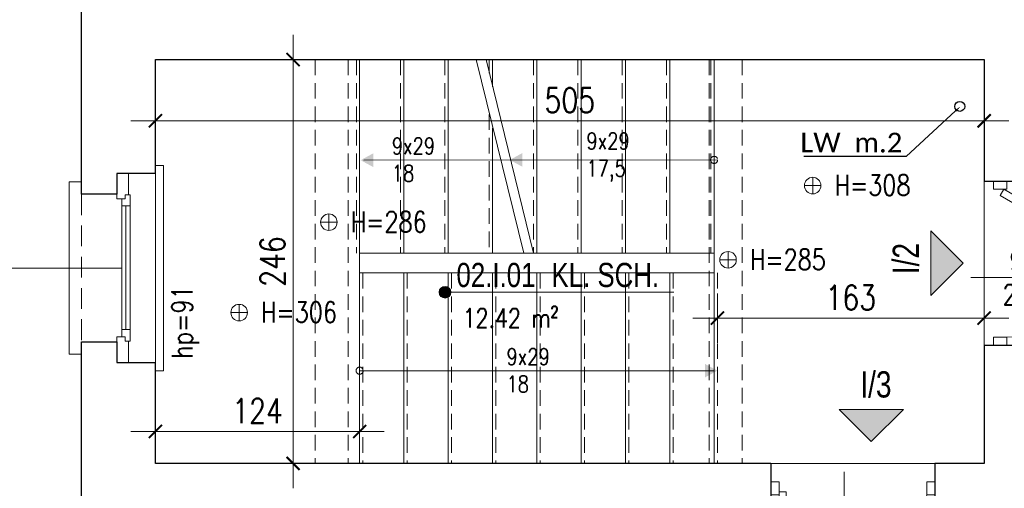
# Model space of a CAD drawing. Header units: millimetres. Extents: x 284606 to 569416, y -192995 to -95103.
# Tile 82 of 178: x 297541 to 298141, y -106666 to -106380. Entities that reach past the tile are written whole.
import ezdxf
from ezdxf import colors
from ezdxf.entities.mleader import LeaderData, LeaderLine
from ezdxf.enums import TextEntityAlignment as Align
from ezdxf.lldxf.tags import DXFTag
from ezdxf.math import Vec2, Vec3

# ---------------------------------------------------------------- set-up
doc = ezdxf.new("R2010")
doc.units = ezdxf.units.MM
doc.linetypes.add('HIDDEN', pattern=[9.525, 6.35, -3.175])
doc.layers.get('0').update_dxf_attribs({"lineweight": 0})
for name, color, linetype, lineweight in [('!STR_Konstrukcja 0.20', 200, 'Continuous', 20), ('!STR_Konstrukcja 0.30', 64, 'Continuous', 30), ('!STR_Opisy 0.09', 8, 'Continuous', 9), ('!STR_Przerywana 0.09', 8, 'HIDDEN', 9), ('!STR_Stolarka drzwiowa', 30, 'Continuous', 15), ('!STR_Stolarka okienna', 72, 'Continuous', 15), ('!STR_Wymiarowanie', 254, 'Continuous', 9)]:
    doc.layers.add(name, color=color, linetype=linetype, lineweight=lineweight)
doc.layers.add('!STR_Kreskowanie ścian', color=7, linetype='Continuous', lineweight=5, true_color=0xa6a6a6)
doc.layers.add('IS_Powrót', color=5, linetype='SOLID', lineweight=30, true_color=0x0000ff)
doc.layers.add('!STR_Obrysy pomieszczeń', color=215, linetype='Continuous', lineweight=9, plot=False)
doc.styles.add('AB_Arial', font='NirmalaS.ttf')
doc.styles.add('EKO 1-10', font='romans.shx', dxfattribs={"width": 0.8, "height": 15})
doc.styles.add('EKO 1-5', font='romans.shx', dxfattribs={"width": 0.8, "height": 10})
doc.styles.get("Standard").update_dxf_attribs({"font": 'calibri.ttf'})
tags = doc.linetypes.add('SOLID', pattern=[10, 10, 0]).pattern_tags.tags
tags[6:7] = [DXFTag(74, 4), DXFTag(75, 0), DXFTag(340, '0'), DXFTag(46, 0.0), DXFTag(50, 0.0), DXFTag(44, 0.0), DXFTag(45, 0.0)]
tags[4:5] = [DXFTag(74, 4), DXFTag(75, 0), DXFTag(340, '0'), DXFTag(46, 0.0), DXFTag(50, 0.0), DXFTag(44, 0.0), DXFTag(45, 0.0)]
doc.dimstyles.new('EKO wymiar 1-10', dxfattribs={"dimtxt": 15, "dimasz": 8, "dimexe": 15, "dimexo": 15, "dimgap": 5, "dimtad": 1, "dimdec": 0, "dimtxsty": 'EKO 1-10', "dimblk": 'ARCHTICK', "dimcen": 10, "dimdle": 15, "dimclrd": 256, "dimclre": 256, "dimclrt": 256, "dimazin": 2, "dimtfac": 1, "dimtdec": 0, "dimtmove": 2, "dimatfit": 3, "dimldrblk": 'ARCHTICK', "dimfxl": 15, "dimfxlon": 1, "dimlwd": -1, "dimlwe": -1, "dimarcsym": 0})

# ---------------------------------------------------------------- blocks, each defined once
blk = doc.blocks.new('wysokosc2')
at = {"ltscale": 2}
for points in [[(-5.06, 0.04), (5.03, 0.04)], [(0, 5.1), (0, -5.1)]]:
    blk.add_lwpolyline(points, dxfattribs=at)
blk.add_circle((0, 0), 5.03, dxfattribs=at)
at = {"ltscale": 2, "style": 'EKO 1-5', "width": 0.8}
blk.add_attdef('WYS', (13.29, -6.01), '', height=12.5, dxfattribs=at)
blk = doc.blocks.new('NR MIESZ')
h = blk.add_hatch(color=256)
h.dxf.hatch_style = 1
h.paths.add_polyline_path([(-24.54, -24.54), (0, 0), (24.54, -24.54)])
blk.add_lwpolyline([(-24.54, -24.54), (0, 0), (24.54, -24.54), (-24.54, -24.54)])
at = {"ltscale": 1.5, "style": 'AB_Arial', "width": 0.8}
for p in [(-33.22, -50.58), (-33.22, -83)]:
    blk.add_attdef('NR_POM.', p, '', height=20, rotation=0, dxfattribs=at)
blk = doc.blocks.new('*U254')
at = {"layer": '!STR_Opisy 0.09', "linetype": 'Continuous'}
blk.add_line((39.68, 12.26), (39.68, -51.96), dxfattribs=at)
at = {"layer": '!STR_Stolarka drzwiowa'}
for points in [[(-5, 6.2), (0, 6.2), (0, -1.8), (-5, -1.8)], [(90, 6.2), (95, 6.2), (95, -1.8), (90, -1.8)], [(0, 0), (0, -90), (4.38, -90), (4.38, 0)]]:
    blk.add_lwpolyline(points, close=True, dxfattribs=at)
blk.add_arc((0, 0), 90, 270, 0, dxfattribs=at)
at = {"layer": '!STR_Opisy 0.09', "linetype": 'Continuous', "style": 'EKO 1-10', "width": 0.8}
blk.add_attdef('SZER', text='', height=12.5, rotation=90, dxfattribs=at).set_placement((39.68, -19.85), align=Align.BOTTOM_CENTER)
at = {"layer": '!STR_Opisy 0.09', "ltscale": 0.7, "style": 'EKO 1-10', "width": 0.8}
blk.add_attdef('WYS', text='', height=12.5, rotation=90, dxfattribs=at).set_placement((50.21, -19.85), align=Align.MIDDLE_CENTER)
blk = doc.blocks.new('*U269')
at = {"layer": '!STR_Opisy 0.09', "linetype": 'Continuous'}
blk.add_line((53.68, 44.22), (53.68, -20.01), dxfattribs=at)
at = {"layer": '!STR_Stolarka drzwiowa'}
for points in [[(0, 0), (45, 77.94), (48.79, 75.75), (3.79, -2.19)], [(-5, -6.2), (0, -6.2), (0, 1.8), (-5, 1.8)], [(90, -6.2), (95, -6.2), (95, 1.8), (90, 1.8)]]:
    blk.add_lwpolyline(points, close=True, dxfattribs=at)
blk.add_arc((0, 0), 90, 0, 60, dxfattribs=at)
at = {"layer": '!STR_Opisy 0.09', "linetype": 'Continuous', "style": 'EKO 1-10', "width": 0.8}
blk.add_attdef('SZER', text='', height=12.5, rotation=90, dxfattribs=at).set_placement((53.68, 12.1), align=Align.BOTTOM_CENTER)
at = {"layer": '!STR_Opisy 0.09', "ltscale": 0.7, "style": 'EKO 1-10', "width": 0.8}
blk.add_attdef('WYS', text='', height=12.5, rotation=90, dxfattribs=at).set_placement((64.21, 12.1), align=Align.MIDDLE_CENTER)
blk = doc.blocks.new('*U336')
at = {"layer": '!STR_Konstrukcja 0.20', "linetype": 'Continuous', "lineweight": 15}
for points in [[(8.12, 51.14), (0.62, 51.14), (0.62, 58.64), (105.62, 58.64), (105.62, 51.14), (98.12, 51.14)], [(-4.38, 6.14), (-9.38, 6.14), (-9.38, 1.14), (115.62, 1.14), (115.62, 6.14), (110.62, 6.14)]]:
    blk.add_lwpolyline(points, dxfattribs=at)
at = {"layer": '!STR_Konstrukcja 0.30', "ltscale": 2}
for points in [[(-4.38, 6.14), (-4.38, 29.68), (8.12, 29.68), (8.12, 51.14)], [(98.12, 51.14), (98.12, 29.68), (110.62, 29.68), (110.62, 6.14)]]:
    blk.add_lwpolyline(points, dxfattribs=at)
at = {"layer": '!STR_Przerywana 0.09', "ltscale": 2}
for points in [[(8.12, 51.14), (98.12, 51.14)], [(-4.38, 6.14), (110.62, 6.14)]]:
    blk.add_lwpolyline(points, dxfattribs=at)
at = {"layer": '!STR_Stolarka okienna', "ltscale": 0.3}
for points in [[(-4.38, 22.64), (-4.38, 29.68), (11.02, 29.68), (11.02, 24.55), (8.52, 24.55), (8.52, 22.64), (-4.38, 22.64)], [(97.55, 21.56), (97.55, 24.55), (95.05, 24.55), (95.05, 26.7), (11.02, 26.7), (11.02, 24.55), (8.52, 24.55), (8.52, 21.56), (97.55, 21.56)], [(15.12, 26.7), (15.12, 21.56)], [(90.62, 24.13), (15.12, 24.13)], [(90.62, 21.56), (90.62, 26.7)], [(110.62, 22.64), (110.62, 29.68), (95.05, 29.68), (95.05, 24.55), (97.55, 24.55), (97.55, 22.64), (110.62, 22.64)]]:
    blk.add_lwpolyline(points, dxfattribs=at)
blk = doc.blocks.new('*U845')
at = {"layer": '!STR_Opisy 0.09', "linetype": 'Continuous'}
blk.add_line((0, -153.49), (0, -32.16), dxfattribs=at)
at = {"layer": '!STR_Opisy 0.09', "linetype": 'Continuous', "style": 'EKO 1-5', "width": 0.8}
blk.add_attdef('HP=', (-55.13, 11.37), '', height=12.5, rotation=180, dxfattribs=at)
blk.add_attdef('SZER', text='', height=12.5, rotation=270, dxfattribs=at).set_placement((0, -121.38), align=Align.BOTTOM_CENTER)
at = {"layer": '!STR_Opisy 0.09', "ltscale": 0.7, "style": 'EKO 1-5', "width": 0.8}
blk.add_attdef('WYS', text='', height=12.5, rotation=270, dxfattribs=at).set_placement((-10.53, -121.38), align=Align.MIDDLE_CENTER)
blk = doc.blocks.new('_ArchTick')
at = {"color": 0, "linetype": 'ByBlock', "const_width": 0.15}
blk.add_lwpolyline([(-0.5, -0.5), (0.5, 0.5)], dxfattribs=at)
blk = doc.blocks.new('*D656')
at = {"layer": '!STR_Wymiarowanie', "ltscale": 1.5, "transparency": 16777216}
for p, q in [((297623.89, -106426.73), (297623.89, -106456.73)), ((298128.89, -106426.73), (298128.89, -106456.73)), ((297608.89, -106441.73), (298143.89, -106441.73))]:
    blk.add_line(p, q, dxfattribs=at)
at = {"layer": 'Defpoints', "color": 0, "ltscale": 1.5, "transparency": 16777216}
for p in [(297623.89, -106404.43), (298128.89, -106404.43), (298128.89, -106441.73)]:
    blk.add_point(p, dxfattribs=at)
at = {"layer": '!STR_Wymiarowanie', "ltscale": 1.5, "transparency": 16777216, "xscale": 8, "yscale": 8, "zscale": 8, "rotation": 180}
blk.add_blockref('_ArchTick', (297623.89, -106441.73), dxfattribs=at)
at = {"layer": '!STR_Wymiarowanie', "ltscale": 1.5, "transparency": 16777216, "xscale": 8, "yscale": 8, "zscale": 8}
blk.add_blockref('_ArchTick', (298128.89, -106441.73), dxfattribs=at)
at = {"layer": '!STR_Wymiarowanie', "ltscale": 1.5, "transparency": 16777216, "insert": (297876.39, -106429.23), "char_height": 15, "attachment_point": 5, "style": 'EKO 1-10'}
blk.add_mtext('505', dxfattribs=at)
blk = doc.blocks.new('*D657')
at = {"layer": '!STR_Wymiarowanie', "ltscale": 1.5, "transparency": 16777216}
for p, q in [((297623.89, -106635.43), (297623.89, -106615.97)), ((297748.33, -106635.43), (297748.33, -106615.97)), ((297608.89, -106630.97), (297763.33, -106630.97))]:
    blk.add_line(p, q, dxfattribs=at)
at = {"layer": 'Defpoints', "color": 0, "ltscale": 1.5, "transparency": 16777216}
for p in [(297748.33, -106630.97), (297623.89, -106650.43), (297748.33, -106650.43)]:
    blk.add_point(p, dxfattribs=at)
at = {"layer": '!STR_Wymiarowanie', "ltscale": 1.5, "transparency": 16777216, "xscale": 8, "yscale": 8, "zscale": 8, "rotation": 180}
blk.add_blockref('_ArchTick', (297623.89, -106630.97), dxfattribs=at)
at = {"layer": '!STR_Wymiarowanie', "ltscale": 1.5, "transparency": 16777216, "xscale": 8, "yscale": 8, "zscale": 8}
blk.add_blockref('_ArchTick', (297748.33, -106630.97), dxfattribs=at)
at = {"layer": '!STR_Wymiarowanie', "ltscale": 1.5, "transparency": 16777216, "insert": (297686.11, -106618.47), "char_height": 15, "attachment_point": 5, "style": 'EKO 1-10'}
blk.add_mtext('124', dxfattribs=at)
blk = doc.blocks.new('*D658')
at = {"layer": '!STR_Wymiarowanie', "ltscale": 1.5, "transparency": 16777216}
for p, q in [((297966.33, -106576.9), (297966.33, -106546.9)), ((298128.89, -106576.9), (298128.89, -106546.9)), ((297951.33, -106561.9), (298143.89, -106561.9))]:
    blk.add_line(p, q, dxfattribs=at)
at = {"layer": 'Defpoints', "color": 0, "ltscale": 1.5, "transparency": 16777216}
for p in [(298128.89, -106561.9), (297966.33, -106650.43), (298128.89, -106650.43)]:
    blk.add_point(p, dxfattribs=at)
at = {"layer": '!STR_Wymiarowanie', "ltscale": 1.5, "transparency": 16777216, "xscale": 8, "yscale": 8, "zscale": 8, "rotation": 180}
blk.add_blockref('_ArchTick', (297966.33, -106561.9), dxfattribs=at)
at = {"layer": '!STR_Wymiarowanie', "ltscale": 1.5, "transparency": 16777216, "xscale": 8, "yscale": 8, "zscale": 8}
blk.add_blockref('_ArchTick', (298128.89, -106561.9), dxfattribs=at)
at = {"layer": '!STR_Wymiarowanie', "ltscale": 1.5, "transparency": 16777216, "insert": (298047.61, -106549.4), "char_height": 15, "attachment_point": 5, "style": 'EKO 1-10'}
blk.add_mtext('163', dxfattribs=at)
blk = doc.blocks.new('*D659')
at = {"layer": '!STR_Wymiarowanie', "ltscale": 1.5, "transparency": 16777216}
for p, q in [((297707.76, -106389.43), (297707.76, -106665.43)), ((297692.76, -106404.43), (297722.76, -106404.43)), ((297692.76, -106650.43), (297722.76, -106650.43))]:
    blk.add_line(p, q, dxfattribs=at)
at = {"layer": 'Defpoints', "color": 0, "ltscale": 1.5, "transparency": 16777216}
for p in [(297623.89, -106404.43), (297623.89, -106650.43), (297707.76, -106650.43)]:
    blk.add_point(p, dxfattribs=at)
at = {"layer": '!STR_Wymiarowanie', "ltscale": 1.5, "transparency": 16777216, "xscale": 8, "yscale": 8, "zscale": 8}
for p, rotation in [((297707.76, -106404.43), 90), ((297707.76, -106650.43), 270)]:
    blk.add_blockref('_ArchTick', p, dxfattribs=dict(at, rotation=rotation))
at = {"layer": '!STR_Wymiarowanie', "ltscale": 1.5, "transparency": 16777216, "insert": (297695.26, -106527.43), "char_height": 15, "attachment_point": 5, "rotation": 90, "style": 'EKO 1-10'}
blk.add_mtext('246', dxfattribs=at)
blk = doc.blocks.new('*D664')
at = {"layer": '!STR_Wymiarowanie', "ltscale": 1.5, "transparency": 16777216}
for p, q in [((297392.17, -107432.42), (297392.17, -106344.43)), ((297407.17, -106359.43), (297377.17, -106359.43)), ((297407.17, -107417.42), (297377.17, -107417.42))]:
    blk.add_line(p, q, dxfattribs=at)
at = {"layer": 'Defpoints', "color": 0, "ltscale": 1.5, "transparency": 16777216}
for p in [(297392.17, -106359.43), (297578.89, -106359.43), (297591.89, -107417.42)]:
    blk.add_point(p, dxfattribs=at)
at = {"layer": '!STR_Wymiarowanie', "ltscale": 1.5, "transparency": 16777216, "xscale": 8, "yscale": 8, "zscale": 8}
for p, rotation in [((297392.17, -106359.43), 90), ((297392.17, -107417.42), 270)]:
    blk.add_blockref('_ArchTick', p, dxfattribs=dict(at, rotation=rotation))
at = {"layer": '!STR_Wymiarowanie', "ltscale": 1.5, "transparency": 16777216, "insert": (297379.67, -106888.42), "char_height": 15, "attachment_point": 5, "rotation": 90, "style": 'EKO 1-10'}
blk.add_mtext('1058', dxfattribs=at)
blk = doc.blocks.new('*U506')
at = {"ltscale": 0.3}
blk.add_hatch(color=256, dxfattribs=at).paths.add_polyline_path([(-0.91, 50, 1), (6.82, 50, 1)])
at = {"ltscale": 1.5}
blk.add_line((17.59, 50), (154.57, 50), dxfattribs=at)
at = {"ltscale": 0.3}
blk.add_lwpolyline([(17.59, 50), (2.95, 50)], dxfattribs=at)
blk.add_circle((2.95, 50), 3.86, dxfattribs=at)
at = {"ltscale": 1.5, "width": 0.8}
for tag, p, height, style in [('NR_POM.', (10.51, 53.45), 16, 'AB_Arial'), ('NAZWA_POMIESZCZENIA', (66.91, 53.45), 16, 'AB_Arial'), ('POSADZKA', (9.08, 4), 12.5, 'EKO 1-5')]:
    blk.add_attdef(tag, p, '', height=height, rotation=0, dxfattribs=dict(at, style=style))
at = {"ltscale": 1.5, "style": 'EKO 1-5', "width": 0.8}
blk.add_attdef('POWIERZCHNIA', text='', height=12.5, rotation=0, dxfattribs=at).set_placement((78.06, 22.91), align=Align.BOTTOM_RIGHT)

msp = doc.modelspace()

# ---------------------------------------------------------------- hatches: boundary and pattern name
at = {"layer": '!STR_Kreskowanie ścian', "ltscale": 1.5}
h = msp.add_hatch(dxfattribs=at)
h.set_pattern_fill('AR-B88', color=256, scale=0.1, angle=90)
h.set_pattern_definition([(90, (10593.899, 1826.681), (-20.32, 1e-15), []), (180, (10593.899, 1826.681), (-20.32, -10.16), [20.32, -20.32])])
h.paths.add_polyline_path([(298061.74, -107423.52), (298016.74, -107423.52), (298016.74, -107417.52), (298016.69, -107417.52), (297966.69, -107467.52), (297966.69, -107473.52), (298061.74, -107473.52)])
h.paths.add_polyline_path([(298061.74, -107378.52), (298061.74, -107372.52), (298061.69, -107375.47), (298016.69, -107417.52), (298016.74, -107417.52), (298016.74, -107423.52), (298061.74, -107423.52)])
h.paths.add_polyline_path([(298103.54, -106262.52), (298148.45, -106262.43), (298148.45, -106212.43), (298053.49, -106212.52), (298053.45, -106359.43), (298103.54, -106359.43)])
h.paths.add_polyline_path([(298146.92, -106262.52), (298103.54, -106262.52), (298103.54, -106359.43), (298163.36, -106360.45), (298146.92, -106360.45)])
h.paths.add_polyline_path([(299005.94, -106275.53), (299005.99, -106275.52), (299005.99, -106262.52), (298918.99, -106262.52), (298918.99, -106307.52), (298918.99, -106307.52), (298918.99, -106322.24), (298948.99, -106320.51), (298948.94, -106320.47)])
h.paths.add_polyline_path([(299055.94, -106225.53), (299055.94, -106212.52), (298918.99, -106212.52), (298918.99, -106262.52), (299005.99, -106262.52), (299005.99, -106275.52), (299005.94, -106275.53)])
h.paths.add_polyline_path([(298948.99, -106320.51), (298918.94, -106297.48), (298918.94, -106349.11), (298918.99, -106431.96), (298918.99, -106345.22), (298948.99, -106320.23)])
h.paths.add_polyline_path([(298806.22, -106585.49), (298806.22, -106550.56)])
h.paths.add_polyline_path([(297644.36, -106571.25), (297644.36, -106517.21)])
h.paths.add_polyline_path([(299173.34, -106594.18), (299173.34, -106556.39)])
h.paths.add_polyline_path([(298518.76, -107349.73), (298557.11, -107349.73)])
h.paths.add_polyline_path([(297591.89, -107235.92), (297584.39, -107235.92), (297584.39, -107130.92), (297591.89, -107130.92)], flags=16)
h.paths.add_polyline_path([(297627.14, -107220.92), (297622, -107220.92), (297622, -107225.36), (297619.02, -107225.36), (297619.02, -107228.42), (297591.99, -107228.42), (297591.99, -107417.07), (297636.99, -107372.07), (297636.99, -107240.92), (297626.06, -107240.92), (297626.06, -107227.86), (297627.14, -107227.86)])
h.paths.add_polyline_path([(297591.99, -106962.42), (297619.02, -106962.42), (297619.02, -106965.32), (297622, -106965.32), (297622, -106969.42), (297627.14, -106969.42), (297627.14, -106962.82), (297626.06, -106962.82), (297626.06, -106949.92), (297636.99, -106949.92), (297636.99, -106871.18), (297591.99, -106871.18)])
h.paths.add_polyline_path([(297619.02, -107052.42), (297591.99, -107052.42), (297591.99, -107138.42), (297619.02, -107138.42), (297619.02, -107141.32), (297622, -107141.32), (297622, -107145.42), (297627.14, -107145.42), (297627.14, -107138.82), (297626.06, -107138.82), (297626.06, -107125.92), (297636.99, -107125.92), (297636.99, -107064.92), (297626.06, -107064.92), (297626.06, -107051.86), (297627.14, -107051.86), (297627.14, -107044.92), (297622, -107044.92), (297622, -107049.36), (297619.02, -107049.36)])
h.paths.add_polyline_path([(297591.99, -106871.18), (297541.94, -106871.18), (297541.94, -107467.11), (297591.99, -107417.07)])
h.paths.add_polyline_path([(297591.89, -106954.92), (297591.89, -107059.92), (297584.39, -107059.92), (297584.39, -106954.92)], flags=16)
h.paths.add_polyline_path([(299484.33, -107164.42), (299457.92, -107164.42), (299457.92, -107161.36), (299454.94, -107161.36), (299454.94, -107156.92), (299449.8, -107156.92), (299449.8, -107163.86), (299450.88, -107163.86), (299450.88, -107176.92), (299439.33, -107176.92), (299439.33, -107372.52), (299484.33, -107417.52)])
h.paths.add_polyline_path([(299499.23, -107014.92), (299499.23, -106909.92), (299491.73, -106909.92), (299491.73, -107014.92)], flags=16)
h.paths.add_polyline_path([(299499.23, -107007.42), (299484.33, -107007.42), (299484.33, -107074.42), (299499.23, -107074.42), (299499.23, -107066.92), (299491.73, -107066.92), (299491.73, -107171.92), (299499.23, -107171.92), (299499.23, -107164.42), (299484.33, -107164.42), (299484.33, -107417.52), (299534.28, -107467.47), (299534.28, -106225.65), (299484.33, -106275.61), (299484.33, -106917.42), (299499.23, -106917.42)])
h.paths.add_polyline_path([(299449.8, -106924.42), (299454.94, -106924.42), (299454.94, -106920.32), (299457.92, -106920.32), (299457.92, -106917.42), (299484.33, -106917.42), (299484.33, -106275.61), (299439.33, -106320.61), (299439.33, -106904.92), (299450.88, -106904.92), (299450.88, -106917.82), (299449.8, -106917.82)])
h.paths.add_polyline_path([(299454.94, -106999.92), (299449.8, -106999.92), (299449.8, -107006.86), (299450.88, -107006.86), (299450.88, -107019.92), (299439.33, -107019.92), (299439.33, -107061.92), (299450.88, -107061.92), (299450.88, -107074.82), (299449.8, -107074.82), (299449.8, -107081.42), (299454.94, -107081.42), (299454.94, -107077.32), (299457.92, -107077.32), (299457.92, -107074.42), (299484.33, -107074.42), (299484.33, -107007.42), (299457.92, -107007.42), (299457.92, -107004.36), (299454.94, -107004.36)])
at = {"layer": '!STR_Opisy 0.09', "linetype": 'Continuous'}
h = msp.add_hatch(color=256, dxfattribs=at)
h.dxf.hatch_style = 1
h.paths.add_polyline_path([(297756.58, -106461.55), (297748.95, -106465.72), (297756.58, -106465.72)])
h.paths.add_polyline_path([(297756.58, -106465.72), (297748.95, -106465.72), (297756.58, -106469.9)])
h = msp.add_hatch(color=256, dxfattribs=at)
h.dxf.hatch_style = 1
h.paths.add_polyline_path([(297847.47, -106461.38), (297839.85, -106465.56), (297847.47, -106465.56)])
h.paths.add_polyline_path([(297847.47, -106465.56), (297839.85, -106465.56), (297847.47, -106469.73)])
h = msp.add_hatch(color=256, dxfattribs=at)
h.dxf.hatch_style = 1
h.paths.add_polyline_path([(297958.71, -106589.75), (297966.33, -106593.93), (297958.71, -106593.93)])
h.paths.add_polyline_path([(297958.71, -106593.93), (297966.33, -106593.93), (297958.71, -106598.1)])

# ---------------------------------------------------------------- linework, layer by layer
at = {"layer": '!STR_Konstrukcja 0.20', "ltscale": 1.5}
for p, q in [((297748.33, -106404.43), (297748.33, -106522.43)), ((297775.33, -106404.43), (297775.33, -106522.43)), ((297802.33, -106404.43), (297802.33, -106522.43)), ((297829.33, -106404.43), (297829.33, -106421.05)), ((297856.33, -106404.43), (297856.33, -106522.43)), ((297883.33, -106404.43), (297883.33, -106522.43)), ((297910.33, -106404.43), (297910.33, -106522.43)), ((297937.33, -106404.43), (297937.33, -106522.43)), ((297964.33, -106404.43), (297964.33, -106522.43)), ((297829.33, -106446.15), (297829.33, -106522.43)), ((297964.33, -106522.43), (297748.33, -106522.43)), ((297748.33, -106522.43), (297748.33, -106650.43)), ((297964.33, -106522.43), (297964.33, -106650.43)), ((297964.33, -106534.43), (297748.33, -106534.43)), ((297775.33, -106534.43), (297775.33, -106650.43)), ((297802.33, -106534.43), (297802.33, -106650.43)), ((297829.33, -106534.43), (297829.33, -106650.43)), ((297856.33, -106534.43), (297856.33, -106650.43)), ((297883.33, -106534.43), (297883.33, -106650.43)), ((297910.33, -106534.43), (297910.33, -106650.43)), ((297937.33, -106534.43), (297937.33, -106650.43))]:
    msp.add_line(p, q, dxfattribs=at)
at = {"layer": '!STR_Konstrukcja 0.30', "ltscale": 1.5}
for p, q in [((298128.89, -106478.43), (298158.45, -106478.43)), ((298128.89, -106578.43), (298158.45, -106578.43)), ((297998.89, -106650.43), (297998.89, -106680.74)), ((298098.89, -106650.43), (298098.89, -106680.74))]:
    msp.add_line(p, q, dxfattribs=at)
for points in [[(297578.89, -106486.43), (297578.89, -106359.43)], [(297623.89, -106473.93), (297623.89, -106404.43), (298128.89, -106404.43), (298128.89, -106478.43)], [(297578.89, -106737.24), (297578.89, -106576.43)], [(298128.89, -106578.43), (298128.89, -106650.43), (298098.89, -106650.43)], [(297998.89, -106650.43), (297623.89, -106650.43), (297623.89, -106588.93)]]:
    msp.add_lwpolyline(points, dxfattribs=at)
at = {"layer": '!STR_Obrysy pomieszczeń', "ltscale": 0.3}
msp.add_lwpolyline([(297623.89, -106404.43), (298128.89, -106404.43), (298128.89, -106650.43), (297623.89, -106650.43)], close=True, dxfattribs=at)
at = {"layer": '!STR_Opisy 0.09', "linetype": 'Continuous'}
for points in [[(297750.95, -106465.72), (297966.33, -106465.56)], [(297964.33, -106593.93), (297748.33, -106593.93)]]:
    msp.add_lwpolyline(points, dxfattribs=at)
at = {"layer": '!STR_Opisy 0.09', "linetype": 'HIDDEN', "ltscale": 2}
for centre in [(297964.33, -106465.56), (297748.33, -106593.93)]:
    msp.add_circle(centre, 2.17, dxfattribs=at)
at = {"layer": '!STR_Przerywana 0.09', "ltscale": 1.5}
for p, q in [((297721.33, -106404.43), (297721.33, -106650.43)), ((297741.33, -106404.43), (297741.33, -106650.43)), ((297746.33, -106404.43), (297746.33, -106522.43)), ((297773.33, -106404.43), (297773.33, -106522.43)), ((297800.33, -106404.43), (297800.33, -106522.43)), ((297827.33, -106404.43), (297827.33, -106412.71)), ((297854.33, -106404.43), (297854.33, -106522.43)), ((297881.33, -106404.43), (297881.33, -106522.43)), ((297908.33, -106404.43), (297908.33, -106522.43)), ((297935.33, -106404.43), (297935.33, -106522.43)), ((297961.33, -106404.43), (297961.33, -106650.43)), ((297962.33, -106404.43), (297962.33, -106522.43)), ((297981.33, -106404.43), (297981.33, -106650.43)), ((297827.33, -106437.8), (297827.33, -106522.43)), ((298128.89, -106578.43), (298128.89, -106478.43)), ((297750.33, -106534.43), (297750.33, -106650.43)), ((297777.33, -106534.43), (297777.33, -106650.43)), ((297804.33, -106534.43), (297804.33, -106650.43)), ((297831.33, -106534.43), (297831.33, -106650.43)), ((297858.33, -106534.43), (297858.33, -106650.43)), ((297885.33, -106534.43), (297885.33, -106650.43)), ((297912.33, -106534.43), (297912.33, -106650.43)), ((297939.33, -106534.43), (297939.33, -106650.43)), ((297966.33, -106534.43), (297966.33, -106650.43)), ((298098.89, -106650.43), (297998.89, -106650.43))]:
    msp.add_line(p, q, dxfattribs=at)
at = {"layer": '!STR_Wymiarowanie', "ltscale": 1.5}
for p, q in [((297819.33, -106404.43), (297848.33, -106522.43)), ((297825.35, -106404.43), (297854.35, -106522.43))]:
    msp.add_line(p, q, dxfattribs=at)
at = {"layer": 'IS_Powrót', "linetype": 'ByBlock'}
msp.add_circle((298114.05, -106432.97), 3, dxfattribs=at)

# ---------------------------------------------------------------- block references
at = {"layer": '!STR_Opisy 0.09'}
for p, values in [((298024.42, -106481.19), {'WYS': 'H=308'}), ((297729.6, -106503.52), {'WYS': 'H=286'}), ((297972.84, -106526.4), {'WYS': 'H=285'}), ((297674.92, -106558.56), {'WYS': 'H=306'})]:
    msp.add_blockref('wysokosc2', p, dxfattribs=at).add_auto_attribs(values)
ref = msp.add_blockref('NR MIESZ', (298116.04, -106528.48), dxfattribs=dict(at, xscale=-0.8, yscale=0.8, zscale=0.8, rotation=270))
ref.add_attrib('NR_POM.', 'I/2', (298089.19, -106535.17), dxfattribs={"layer": '0', "ltscale": 1.5, "height": 16, "rotation": 90, "style": 'AB_Arial', "width": 0.8})
ref = msp.add_blockref('*U845', (297635.11, -106531.43), dxfattribs=dict(at, xscale=-1, rotation=270))
ref.add_attrib('SZER', '90', dxfattribs={"linetype": 'Continuous', "height": 12.5, "rotation": 360, "style": 'EKO 1-5', "width": 0.8}).set_placement((297513.73, -106531.43), align=Align.BOTTOM_CENTER)
ref.add_attrib('WYS', '170', dxfattribs={"ltscale": 0.7, "height": 12.5, "rotation": 360, "style": 'EKO 1-5', "width": 0.8}).set_placement((297513.73, -106541.95), align=Align.MIDDLE_CENTER)
ref.add_attrib('HP=', 'hp=91', (297646.48, -106586.55), dxfattribs={"linetype": 'Continuous', "height": 12.5, "rotation": 90, "style": 'EKO 1-5', "width": 0.8})
ref = msp.add_blockref('*U506', (297797.65, -106592.17), dxfattribs=dict(at, xscale=0.9199999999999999, yscale=0.9199999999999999, zscale=0.9199999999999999))
ref.add_attrib('NAZWA_POM', 'KL. SCH.', (297865.2, -106543), dxfattribs={"layer": '0', "ltscale": 1.5, "height": 14.72, "rotation": 0, "style": 'AB_Arial', "width": 0.8})
ref.add_attrib('NUMER_POM', '02.I.01', (297807.33, -106543), dxfattribs={"layer": '0', "ltscale": 1.5, "height": 14.72, "rotation": 0, "style": 'AB_Arial', "width": 0.8})
ref.add_attrib('R-SURF', '12.42 m²', dxfattribs={"layer": '0', "ltscale": 1.5, "height": 11.5, "rotation": 0, "style": 'EKO 1-5', "width": 0.8}).set_placement((297869.47, -106571.1), align=Align.BOTTOM_RIGHT)
ref = msp.add_blockref('NR MIESZ', (298060.09, -106637.14), dxfattribs=dict(at, xscale=-0.8, yscale=0.8, zscale=0.8, rotation=180))
ref.add_attrib('NR_POM.', 'I/3', (298053.41, -106610.28), dxfattribs={"layer": '0', "ltscale": 1.5, "height": 16, "rotation": 360, "style": 'AB_Arial', "width": 0.8})
at = {"layer": '!STR_Stolarka drzwiowa', "ltscale": 0.3, "rotation": 270}
msp.add_blockref('*U269', (298140.87, -106483.43), dxfattribs=at).add_auto_attribs({'WYS': '200', 'SZER': '90'})
at = {"layer": '!STR_Stolarka drzwiowa', "ltscale": 0.3}
msp.add_blockref('*U254', (298003.89, -106667.78), dxfattribs=at).add_auto_attribs({'WYS': '200', 'SZER': '90'})
at = {"layer": '!STR_Stolarka okienna', "ltscale": 1.5, "xscale": -1, "rotation": 90}
msp.add_blockref('*U336', (297630.04, -106478.31), dxfattribs=at)

# ---------------------------------------------------------------- texts
at = {"layer": '!STR_Opisy 0.09', "ltscale": 2, "char_height": 10, "attachment_point": 7, "style": 'EKO 1-5'}
for s, insert in [('9x29\\P18', (297767.93, -106478.73)), ('9x29\\P17,5', (297886.52, -106478.73)), ('9x29\\P18', (297837.82, -106607.1))]:
    msp.add_mtext_dynamic_manual_height_columns(s, width=22.0328, gutter_width=12.5, heights=[0], dxfattribs=dict(at, insert=insert))

# ---------------------------------------------------------------- dimensions: what is measured, and where the dimension line sits
at = {"layer": '!STR_Wymiarowanie', "ltscale": 1.5}
for base, p1, p2, picture, middle in [((297392.17, -106359.43), (297591.89, -107417.42), (297578.89, -106359.43), '*D664', (297379.67, -106888.42)), ((297707.76, -106650.43), (297623.89, -106404.43), (297623.89, -106650.43), '*D659', (297695.26, -106527.43))]:
    dim = msp.add_linear_dim(base=base, p1=p1, p2=p2, angle=90, dimstyle='EKO wymiar 1-10', dxfattribs=at)
    dim.commit()
    dim.dimension.update_dxf_attribs({"geometry": picture, "text_midpoint": middle})
for base, p1, p2, picture, middle in [((298128.89, -106441.73), (297623.89, -106404.43), (298128.89, -106404.43), '*D656', (297876.39, -106429.23)), ((298128.89, -106561.9), (297966.33, -106650.43), (298128.89, -106650.43), '*D658', (298047.61, -106549.4)), ((297748.33, -106630.97), (297623.89, -106650.43), (297748.33, -106650.43), '*D657', (297686.11, -106618.47))]:
    dim = msp.add_linear_dim(base=base, p1=p1, p2=p2, dimstyle='EKO wymiar 1-10', dxfattribs=at)
    dim.commit()
    dim.dimension.update_dxf_attribs({"geometry": picture, "text_midpoint": middle})

# ---------------------------------------------------------------- leaders
ml = msp.add_multileader_mtext('Standard', dxfattribs=at)
ml.set_content('LW  m.2', color=256)
ml.set_leader_properties()
ml.build(insert=Vec2(0, 0))
ml.multileader.update_dxf_attribs({"text_right_attachment_type": 6, "dogleg_length": 0.36})
ctx = ml.context
ctx.base_point, ctx.char_height, ctx.plane_origin = Vec3(298016.89, -106455.02), 12, Vec3(291275.28, -109214.5)
ctx.right_attachment, ctx.text_align_type = 6, 2
notes = []
notes.append((ctx, [(1, (1, 1, 0), (298081.38, -106463.38), (-1, 0), 0.36, [(0, [(298114.46, -106432.98)], 0, [])])]))
ctx.mtext.insert, ctx.mtext.alignment, ctx.mtext.flow_direction = Vec3(298079.02, -106448.98), 3, 5
for ctx, leaders in notes:
    for number, flags, end, landing, length, lines in leaders:
        leader = LeaderData()
        leader.index, (leader.has_last_leader_line, leader.has_dogleg_vector, leader.attachment_direction) = number, flags
        leader.last_leader_point, leader.dogleg_vector, leader.dogleg_length = Vec3(end), Vec3(landing), length
        for number, points, colour, breaks in lines:
            line = LeaderLine()
            line.index, line.vertices, line.color, line.breaks = number, Vec3.list(points), colors.encode_raw_color(colour), breaks
            leader.lines.append(line)
        ctx.leaders.append(leader)

doc.saveas('drawing.dxf')
